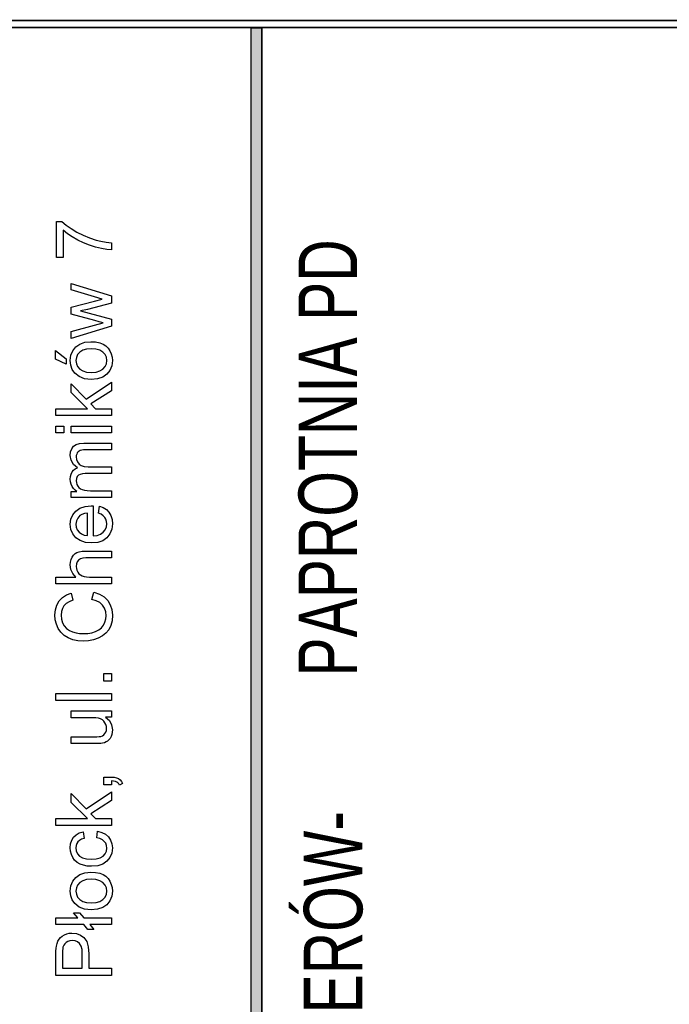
# Model space of a CAD drawing. Header units: millimetres. Extents: x 0 to 6566002, y 0 to 5716629.
# Tile 17 of 99: x 6563642 to 6563668, y 5716588 to 5716627. Entities that reach past the tile are written whole.
import ezdxf

# ---------------------------------------------------------------- set-up
doc = ezdxf.new("R2010")
doc.units = ezdxf.units.MM
doc.layers.add('mapa', color=7, linetype='Continuous')
doc.layers.add('Opisy', color=1, linetype='Continuous')
doc.styles.add('BIKWYM', font='BIKROMSW.SHX', dxfattribs={"width": 0.8, "oblique": 15})
picture_1 = doc.add_image_def('image1.jpg', size_in_pixel=(4960, 7423))

# ---------------------------------------------------------------- blocks, each defined once
blk = doc.blocks.new('A$7E5A6C2138A')
at = {"linetype": 'Continuous'}
image = blk.add_image(picture_1, insert=(-57.558, -33.427), size_in_units=(202.959, 303.743), rotation=-90, dxfattribs=at)
image.dxf.flags = 7

msp = doc.modelspace()

# ---------------------------------------------------------------- linework, layer by layer
at = {"color": 0, "linetype": 'Continuous', "const_width": 0.0559}
for points in [[(6563617.315, 5716553.517), (6563617.315, 5716627.007), (6563711.567, 5716627.007), (6563711.567, 5716553.517)], [(6563617.594, 5716553.797), (6563617.594, 5716626.727), (6563711.288, 5716626.727), (6563711.288, 5716553.797)], [(6563651.78, 5716553.827), (6563651.78, 5716626.706), (6563651.356, 5716626.706), (6563651.356, 5716553.827)]]:
    msp.add_lwpolyline(points, close=True, dxfattribs=at)
at = {"color": 0, "linetype": 'Continuous'}
msp.add_solid([(6563651.78, 5716553.827), (6563651.78, 5716626.706), (6563651.356, 5716553.827), (6563651.356, 5716626.706)], dxfattribs=at)
at = {"layer": 'Opisy', "color": 0, "linetype": 'ByBlock', "ltscale": 100}
for p, q in [((6563643.708, 5716617.677), (6563643.708, 5716619.092)), ((6563643.708, 5716619.092), (6563643.916, 5716619.092)), ((6563643.916, 5716619.092), (6563644.081, 5716618.953)), ((6563644.132, 5716618.614), (6563643.966, 5716618.747)), ((6563643.966, 5716618.747), (6563643.966, 5716617.677)), ((6563644.081, 5716618.953), (6563644.278, 5716618.815)), ((6563644.278, 5716618.815), (6563644.507, 5716618.678)), ((6563644.507, 5716618.678), (6563644.755, 5716618.552)), ((6563644.323, 5716618.485), (6563644.132, 5716618.614)), ((6563644.537, 5716618.362), (6563644.323, 5716618.485)), ((6563644.766, 5716618.25), (6563644.537, 5716618.362)), ((6563644.755, 5716618.552), (6563645.007, 5716618.446)), ((6563645.007, 5716618.446), (6563645.264, 5716618.361)), ((6563645.264, 5716618.361), (6563645.453, 5716618.314)), ((6563645.453, 5716618.314), (6563645.653, 5716618.28)), ((6563645.653, 5716618.28), (6563645.865, 5716618.258)), ((6563645.001, 5716618.158), (6563644.766, 5716618.25)), ((6563645.242, 5716618.084), (6563645.001, 5716618.158)), ((6563645.473, 5716618.03), (6563645.242, 5716618.084)), ((6563645.681, 5716617.996), (6563645.473, 5716618.03)), ((6563645.865, 5716617.983), (6563645.681, 5716617.996)), ((6563645.865, 5716618.258), (6563645.865, 5716617.983)), ((6563643.966, 5716617.677), (6563643.708, 5716617.677)), ((6563644.282, 5716616.399), (6563644.282, 5716616.66)), ((6563644.282, 5716616.66), (6563645.865, 5716616.165)), ((6563645.197, 5716616.128), (6563644.282, 5716616.399)), ((6563644.282, 5716615.72), (6563645.2, 5716615.958)), ((6563645.503, 5716616.037), (6563645.197, 5716616.128)), ((6563645.2, 5716615.958), (6563645.503, 5716616.037)), ((6563645.865, 5716616.165), (6563645.865, 5716615.886)), ((6563644.282, 5716615.445), (6563644.282, 5716615.72)), ((6563644.917, 5716615.634), (6563644.647, 5716615.573)), ((6563644.647, 5716615.573), (6563645.865, 5716615.253)), ((6563645.865, 5716615.886), (6563644.917, 5716615.634)), ((6563645.209, 5716615.193), (6563644.282, 5716615.445)), ((6563645.379, 5716615.15), (6563645.209, 5716615.193)), ((6563645.865, 5716615.253), (6563645.865, 5716614.972)), ((6563644.282, 5716614.765), (6563645.196, 5716615.017)), ((6563645.865, 5716614.972), (6563644.282, 5716614.488)), ((6563645.196, 5716615.017), (6563645.536, 5716615.111)), ((6563645.488, 5716615.122), (6563645.379, 5716615.15)), ((6563645.536, 5716615.111), (6563645.488, 5716615.122)), ((6563644.282, 5716614.488), (6563644.282, 5716614.765)), ((6563643.668, 5716613.673), (6563643.668, 5716614.025)), ((6563643.668, 5716614.025), (6563644.085, 5716613.697)), ((6563644.269, 5716613.829), (6563644.341, 5716614.007)), ((6563644.341, 5716614.007), (6563644.46, 5716614.158)), ((6563644.46, 5716614.158), (6563644.621, 5716614.273)), ((6563644.736, 5716614.03), (6563644.619, 5716613.956)), ((6563644.621, 5716614.273), (6563644.818, 5716614.342)), ((6563644.884, 5716614.074), (6563644.736, 5716614.03)), ((6563644.818, 5716614.342), (6563645.051, 5716614.365)), ((6563645.065, 5716614.089), (6563644.884, 5716614.074)), ((6563645.051, 5716614.365), (6563645.24, 5716614.355)), ((6563645.255, 5716614.075), (6563645.065, 5716614.089)), ((6563645.24, 5716614.355), (6563645.401, 5716614.324)), ((6563645.409, 5716614.03), (6563645.255, 5716614.075)), ((6563645.401, 5716614.324), (6563645.532, 5716614.273)), ((6563645.528, 5716613.957), (6563645.409, 5716614.03)), ((6563645.532, 5716614.273), (6563645.64, 5716614.203)), ((6563645.64, 5716614.203), (6563645.731, 5716614.114)), ((6563645.731, 5716614.114), (6563645.804, 5716614.007)), ((6563645.804, 5716614.007), (6563645.858, 5716613.886)), ((6563644.085, 5716613.475), (6563643.668, 5716613.673)), ((6563644.085, 5716613.697), (6563644.085, 5716613.475)), ((6563644.246, 5716613.624), (6563644.269, 5716613.829)), ((6563644.265, 5716613.438), (6563644.246, 5716613.624)), ((6563644.485, 5716613.749), (6563644.468, 5716613.624)), ((6563644.468, 5716613.624), (6563644.485, 5716613.498)), ((6563644.535, 5716613.86), (6563644.485, 5716613.749)), ((6563644.619, 5716613.956), (6563644.535, 5716613.86)), ((6563645.613, 5716613.861), (6563645.528, 5716613.957)), ((6563645.663, 5716613.75), (6563645.613, 5716613.861)), ((6563645.68, 5716613.624), (6563645.663, 5716613.75)), ((6563645.664, 5716613.498), (6563645.68, 5716613.624)), ((6563645.858, 5716613.886), (6563645.89, 5716613.759)), ((6563645.901, 5716613.624), (6563645.877, 5716613.417)), ((6563645.89, 5716613.759), (6563645.901, 5716613.624)), ((6563644.324, 5716613.272), (6563644.265, 5716613.438)), ((6563644.422, 5716613.126), (6563644.324, 5716613.272)), ((6563644.485, 5716613.498), (6563644.535, 5716613.386)), ((6563644.535, 5716613.386), (6563644.619, 5716613.29)), ((6563644.619, 5716613.29), (6563644.736, 5716613.216)), ((6563645.411, 5716613.216), (6563645.529, 5716613.29)), ((6563645.529, 5716613.29), (6563645.613, 5716613.386)), ((6563645.613, 5716613.386), (6563645.664, 5716613.498)), ((6563645.806, 5716613.238), (6563645.687, 5716613.087)), ((6563645.877, 5716613.417), (6563645.806, 5716613.238)), ((6563644.588, 5716612.99), (6563644.422, 5716613.126)), ((6563644.805, 5716612.909), (6563644.588, 5716612.99)), ((6563644.736, 5716613.216), (6563644.888, 5716613.172)), ((6563645.073, 5716612.882), (6563644.805, 5716612.909)), ((6563644.888, 5716613.172), (6563645.073, 5716613.157)), ((6563645.073, 5716613.157), (6563645.259, 5716613.172)), ((6563645.32, 5716612.904), (6563645.073, 5716612.882)), ((6563645.259, 5716613.172), (6563645.411, 5716613.216)), ((6563645.525, 5716612.973), (6563645.32, 5716612.904)), ((6563645.687, 5716613.087), (6563645.525, 5716612.973)), ((6563644.282, 5716612.36), (6563644.282, 5716612.707)), ((6563644.282, 5716612.707), (6563644.869, 5716612.102)), ((6563644.869, 5716612.102), (6563645.865, 5716612.769)), ((6563645.865, 5716612.769), (6563645.865, 5716612.437)), ((6563644.926, 5716611.725), (6563644.282, 5716612.36)), ((6563645.865, 5716612.437), (6563645.055, 5716611.914)), ((6563643.679, 5716611.456), (6563643.679, 5716611.725)), ((6563643.679, 5716611.725), (6563644.926, 5716611.725)), ((6563645.055, 5716611.914), (6563645.238, 5716611.725)), ((6563645.238, 5716611.725), (6563645.865, 5716611.725)), ((6563645.865, 5716611.725), (6563645.865, 5716611.456)), ((6563645.865, 5716611.456), (6563643.679, 5716611.456)), ((6563643.679, 5716610.778), (6563643.679, 5716611.046)), ((6563643.679, 5716611.046), (6563643.988, 5716611.046)), ((6563643.988, 5716611.046), (6563643.988, 5716610.778)), ((6563644.282, 5716610.778), (6563644.282, 5716611.046)), ((6563644.282, 5716611.046), (6563645.865, 5716611.046)), ((6563645.865, 5716611.046), (6563645.865, 5716610.778)), ((6563643.988, 5716610.778), (6563643.679, 5716610.778)), ((6563645.865, 5716610.778), (6563644.282, 5716610.778)), ((6563644.26, 5716610.034), (6563644.304, 5716610.155)), ((6563644.304, 5716610.155), (6563644.377, 5716610.251)), ((6563644.377, 5716610.251), (6563644.479, 5716610.322)), ((6563644.479, 5716610.322), (6563644.613, 5716610.364)), ((6563644.613, 5716610.364), (6563644.778, 5716610.378)), ((6563644.778, 5716610.378), (6563645.865, 5716610.378)), ((6563645.865, 5716610.378), (6563645.865, 5716610.111)), ((6563644.246, 5716609.889), (6563644.26, 5716610.034)), ((6563644.277, 5716609.701), (6563644.246, 5716609.889)), ((6563644.483, 5716609.888), (6563644.478, 5716609.829)), ((6563644.478, 5716609.829), (6563644.491, 5716609.724)), ((6563644.498, 5716609.942), (6563644.483, 5716609.888)), ((6563644.521, 5716609.991), (6563644.498, 5716609.942)), ((6563644.554, 5716610.031), (6563644.521, 5716609.991)), ((6563644.592, 5716610.063), (6563644.554, 5716610.031)), ((6563644.636, 5716610.085), (6563644.592, 5716610.063)), ((6563644.693, 5716610.1), (6563644.636, 5716610.085)), ((6563644.77, 5716610.109), (6563644.693, 5716610.1)), ((6563644.868, 5716610.111), (6563644.77, 5716610.109)), ((6563645.865, 5716610.111), (6563644.868, 5716610.111)), ((6563644.369, 5716609.538), (6563644.277, 5716609.701)), ((6563644.523, 5716609.4), (6563644.369, 5716609.538)), ((6563644.374, 5716609.309), (6563644.442, 5716609.362)), ((6563644.442, 5716609.362), (6563644.523, 5716609.4)), ((6563644.491, 5716609.724), (6563644.528, 5716609.632)), ((6563644.528, 5716609.632), (6563644.59, 5716609.552)), ((6563644.59, 5716609.552), (6563644.678, 5716609.491)), ((6563644.678, 5716609.491), (6563644.797, 5716609.454)), ((6563644.797, 5716609.454), (6563644.945, 5716609.442)), ((6563644.945, 5716609.442), (6563645.865, 5716609.442)), ((6563645.865, 5716609.442), (6563645.865, 5716609.173)), ((6563644.246, 5716608.953), (6563644.254, 5716609.063)), ((6563644.254, 5716609.063), (6563644.278, 5716609.159)), ((6563644.278, 5716609.159), (6563644.319, 5716609.241)), ((6563644.319, 5716609.241), (6563644.374, 5716609.309)), ((6563644.488, 5716608.983), (6563644.478, 5716608.893)), ((6563644.518, 5716609.055), (6563644.488, 5716608.983)), ((6563644.568, 5716609.108), (6563644.518, 5716609.055)), ((6563644.637, 5716609.144), (6563644.568, 5716609.108)), ((6563644.727, 5716609.166), (6563644.637, 5716609.144)), ((6563644.837, 5716609.173), (6563644.727, 5716609.166)), ((6563645.865, 5716609.173), (6563644.837, 5716609.173)), ((6563644.254, 5716608.851), (6563644.246, 5716608.953)), ((6563644.277, 5716608.757), (6563644.254, 5716608.851)), ((6563644.317, 5716608.671), (6563644.277, 5716608.757)), ((6563644.369, 5716608.594), (6563644.317, 5716608.671)), ((6563644.431, 5716608.528), (6563644.369, 5716608.594)), ((6563644.478, 5716608.893), (6563644.485, 5716608.82)), ((6563644.485, 5716608.82), (6563644.505, 5716608.75)), ((6563644.505, 5716608.75), (6563644.538, 5716608.684)), ((6563644.538, 5716608.684), (6563644.584, 5716608.626)), ((6563644.584, 5716608.626), (6563644.642, 5716608.579)), ((6563644.282, 5716608.233), (6563644.282, 5716608.473)), ((6563644.282, 5716608.473), (6563644.504, 5716608.473)), ((6563645.865, 5716608.233), (6563644.282, 5716608.233)), ((6563644.504, 5716608.473), (6563644.431, 5716608.528)), ((6563644.642, 5716608.579), (6563644.712, 5716608.544)), ((6563644.712, 5716608.544), (6563644.8, 5716608.52)), ((6563644.8, 5716608.52), (6563644.911, 5716608.506)), ((6563644.911, 5716608.506), (6563645.044, 5716608.501)), ((6563645.044, 5716608.501), (6563645.865, 5716608.501)), ((6563645.865, 5716608.501), (6563645.865, 5716608.233)), ((6563644.462, 5716607.703), (6563644.626, 5716607.815)), ((6563644.626, 5716607.815), (6563644.828, 5716607.882)), ((6563644.828, 5716607.882), (6563645.07, 5716607.905)), ((6563645.07, 5716607.905), (6563645.089, 5716607.905)), ((6563645.089, 5716607.905), (6563645.113, 5716607.904)), ((6563645.113, 5716607.904), (6563645.142, 5716607.903)), ((6563645.142, 5716607.903), (6563645.142, 5716606.722)), ((6563645.355, 5716607.618), (6563645.389, 5716607.896)), ((6563645.389, 5716607.896), (6563645.539, 5716607.839)), ((6563645.539, 5716607.839), (6563645.665, 5716607.758)), ((6563644.27, 5716607.383), (6563644.342, 5716607.556)), ((6563644.342, 5716607.556), (6563644.462, 5716607.703)), ((6563644.536, 5716607.426), (6563644.484, 5716607.315)), ((6563644.622, 5716607.52), (6563644.536, 5716607.426)), ((6563644.699, 5716607.568), (6563644.622, 5716607.52)), ((6563644.799, 5716607.602), (6563644.699, 5716607.568)), ((6563644.921, 5716607.621), (6563644.799, 5716607.602)), ((6563644.921, 5716606.737), (6563644.921, 5716607.621)), ((6563645.458, 5716607.573), (6563645.355, 5716607.618)), ((6563645.541, 5716607.518), (6563645.458, 5716607.573)), ((6563645.603, 5716607.453), (6563645.541, 5716607.518)), ((6563645.646, 5716607.378), (6563645.603, 5716607.453)), ((6563645.665, 5716607.758), (6563645.767, 5716607.653)), ((6563645.767, 5716607.653), (6563645.841, 5716607.523)), ((6563645.841, 5716607.523), (6563645.886, 5716607.372)), ((6563644.246, 5716607.185), (6563644.27, 5716607.383)), ((6563644.27, 5716606.979), (6563644.246, 5716607.185)), ((6563644.484, 5716607.315), (6563644.467, 5716607.188)), ((6563644.467, 5716607.188), (6563644.48, 5716607.071)), ((6563644.48, 5716607.071), (6563644.522, 5716606.967)), ((6563645.619, 5716606.966), (6563645.665, 5716607.076)), ((6563645.672, 5716607.294), (6563645.646, 5716607.378)), ((6563645.665, 5716607.076), (6563645.68, 5716607.201)), ((6563645.68, 5716607.201), (6563645.672, 5716607.294)), ((6563645.901, 5716607.199), (6563645.877, 5716606.984)), ((6563645.886, 5716607.372), (6563645.901, 5716607.199)), ((6563644.344, 5716606.802), (6563644.27, 5716606.979)), ((6563644.467, 5716606.651), (6563644.344, 5716606.802)), ((6563644.634, 5716606.537), (6563644.467, 5716606.651)), ((6563644.522, 5716606.967), (6563644.59, 5716606.877)), ((6563644.59, 5716606.877), (6563644.682, 5716606.805)), ((6563644.682, 5716606.805), (6563644.792, 5716606.759)), ((6563644.792, 5716606.759), (6563644.921, 5716606.737)), ((6563645.142, 5716606.722), (6563645.302, 5716606.745)), ((6563645.302, 5716606.745), (6563645.436, 5716606.795)), ((6563645.436, 5716606.795), (6563645.541, 5716606.87)), ((6563645.687, 5716606.649), (6563645.525, 5716606.535)), ((6563645.541, 5716606.87), (6563645.619, 5716606.966)), ((6563645.806, 5716606.8), (6563645.687, 5716606.649)), ((6563645.877, 5716606.984), (6563645.806, 5716606.8)), ((6563644.84, 5716606.468), (6563644.634, 5716606.537)), ((6563645.087, 5716606.445), (6563644.84, 5716606.468)), ((6563645.325, 5716606.468), (6563645.087, 5716606.445)), ((6563645.525, 5716606.535), (6563645.325, 5716606.468)), ((6563644.277, 5716605.793), (6563644.315, 5716605.884)), ((6563644.315, 5716605.884), (6563644.367, 5716605.963)), ((6563644.367, 5716605.963), (6563644.431, 5716606.025)), ((6563644.431, 5716606.025), (6563644.507, 5716606.07)), ((6563644.507, 5716606.07), (6563644.601, 5716606.101)), ((6563644.601, 5716606.101), (6563644.719, 5716606.12)), ((6563644.719, 5716606.12), (6563644.861, 5716606.126)), ((6563644.861, 5716606.126), (6563645.865, 5716606.126)), ((6563645.865, 5716606.126), (6563645.865, 5716605.857)), ((6563644.246, 5716605.579), (6563644.253, 5716605.691)), ((6563644.27, 5716605.399), (6563644.246, 5716605.579)), ((6563644.253, 5716605.691), (6563644.277, 5716605.793)), ((6563644.487, 5716605.622), (6563644.477, 5716605.523)), ((6563644.477, 5716605.523), (6563644.484, 5716605.446)), ((6563644.518, 5716605.704), (6563644.487, 5716605.622)), ((6563644.569, 5716605.77), (6563644.518, 5716605.704)), ((6563644.642, 5716605.819), (6563644.569, 5716605.77)), ((6563644.74, 5716605.848), (6563644.642, 5716605.819)), ((6563644.861, 5716605.857), (6563644.74, 5716605.848)), ((6563645.865, 5716605.857), (6563644.861, 5716605.857)), ((6563643.679, 5716604.836), (6563643.679, 5716605.105)), ((6563643.679, 5716605.105), (6563644.464, 5716605.105)), ((6563644.343, 5716605.241), (6563644.27, 5716605.399)), ((6563644.464, 5716605.105), (6563644.343, 5716605.241)), ((6563644.484, 5716605.446), (6563644.504, 5716605.371)), ((6563644.504, 5716605.371), (6563644.539, 5716605.299)), ((6563644.539, 5716605.299), (6563644.585, 5716605.236)), ((6563644.585, 5716605.236), (6563644.641, 5716605.186)), ((6563644.641, 5716605.186), (6563644.707, 5716605.149)), ((6563644.707, 5716605.149), (6563644.786, 5716605.124)), ((6563644.786, 5716605.124), (6563644.884, 5716605.109)), ((6563644.884, 5716605.109), (6563644.999, 5716605.105)), ((6563644.999, 5716605.105), (6563645.865, 5716605.105)), ((6563645.865, 5716605.105), (6563645.865, 5716604.836)), ((6563645.865, 5716604.836), (6563643.679, 5716604.836)), ((6563643.935, 5716604.299), (6563644.092, 5716604.403)), ((6563644.092, 5716604.403), (6563644.279, 5716604.477)), ((6563644.279, 5716604.477), (6563644.346, 5716604.192)), ((6563645.099, 5716604.225), (6563645.172, 5716604.514)), ((6563645.172, 5716604.514), (6563645.39, 5716604.437)), ((6563645.39, 5716604.437), (6563645.572, 5716604.328)), ((6563645.572, 5716604.328), (6563645.716, 5716604.187)), ((6563643.661, 5716603.821), (6563643.716, 5716604.004)), ((6563643.716, 5716604.004), (6563643.809, 5716604.165)), ((6563643.809, 5716604.165), (6563643.935, 5716604.299)), ((6563643.998, 5716603.971), (6563643.938, 5716603.867)), ((6563644.085, 5716604.06), (6563643.998, 5716603.971)), ((6563644.201, 5716604.134), (6563644.085, 5716604.06)), ((6563644.346, 5716604.192), (6563644.201, 5716604.134)), ((6563645.267, 5716604.173), (6563645.099, 5716604.225)), ((6563645.406, 5716604.097), (6563645.267, 5716604.173)), ((6563645.515, 5716603.997), (6563645.406, 5716604.097)), ((6563645.593, 5716603.876), (6563645.515, 5716603.997)), ((6563645.716, 5716604.187), (6563645.819, 5716604.018)), ((6563645.819, 5716604.018), (6563645.882, 5716603.825)), ((6563643.642, 5716603.613), (6563643.661, 5716603.821)), ((6563643.657, 5716603.426), (6563643.642, 5716603.613)), ((6563643.902, 5716603.745), (6563643.889, 5716603.607)), ((6563643.889, 5716603.607), (6563643.903, 5716603.449)), ((6563643.938, 5716603.867), (6563643.902, 5716603.745)), ((6563645.639, 5716603.739), (6563645.593, 5716603.876)), ((6563645.655, 5716603.585), (6563645.639, 5716603.739)), ((6563645.644, 5716603.455), (6563645.655, 5716603.585)), ((6563645.882, 5716603.825), (6563645.902, 5716603.609)), ((6563645.902, 5716603.609), (6563645.886, 5716603.388)), ((6563643.701, 5716603.249), (6563643.657, 5716603.426)), ((6563643.774, 5716603.084), (6563643.701, 5716603.249)), ((6563643.903, 5716603.449), (6563643.943, 5716603.308)), ((6563643.943, 5716603.308), (6563644.01, 5716603.186)), ((6563644.01, 5716603.186), (6563644.1, 5716603.085)), ((6563645.472, 5716603.109), (6563645.552, 5716603.214)), ((6563645.552, 5716603.214), (6563645.609, 5716603.331)), ((6563645.609, 5716603.331), (6563645.644, 5716603.455)), ((6563645.838, 5716603.196), (6563645.759, 5716603.034)), ((6563645.886, 5716603.388), (6563645.838, 5716603.196)), ((6563643.876, 5716602.935), (6563643.774, 5716603.084)), ((6563644.004, 5716602.811), (6563643.876, 5716602.935)), ((6563644.16, 5716602.712), (6563644.004, 5716602.811)), ((6563644.1, 5716603.085), (6563644.208, 5716603.005)), ((6563644.208, 5716603.005), (6563644.335, 5716602.949)), ((6563644.335, 5716602.949), (6563644.472, 5716602.911)), ((6563644.472, 5716602.911), (6563644.611, 5716602.888)), ((6563644.611, 5716602.888), (6563644.754, 5716602.88)), ((6563644.754, 5716602.88), (6563644.932, 5716602.889)), ((6563644.932, 5716602.889), (6563645.095, 5716602.916)), ((6563645.095, 5716602.916), (6563645.241, 5716602.961)), ((6563645.241, 5716602.961), (6563645.368, 5716603.025)), ((6563645.509, 5716602.786), (6563645.342, 5716602.697)), ((6563645.368, 5716603.025), (6563645.472, 5716603.109)), ((6563645.648, 5716602.898), (6563645.509, 5716602.786)), ((6563645.759, 5716603.034), (6563645.648, 5716602.898)), ((6563644.339, 5716602.64), (6563644.16, 5716602.712)), ((6563644.538, 5716602.596), (6563644.339, 5716602.64)), ((6563644.756, 5716602.582), (6563644.538, 5716602.596)), ((6563644.96, 5716602.595), (6563644.756, 5716602.582)), ((6563645.155, 5716602.633), (6563644.96, 5716602.595)), ((6563645.342, 5716602.697), (6563645.155, 5716602.633)), ((6563645.559, 5716601.01), (6563645.559, 5716601.316)), ((6563645.559, 5716601.316), (6563645.865, 5716601.316)), ((6563645.865, 5716601.316), (6563645.865, 5716601.01)), ((6563645.865, 5716601.01), (6563645.559, 5716601.01)), ((6563643.679, 5716600.25), (6563643.679, 5716600.518)), ((6563643.679, 5716600.518), (6563645.865, 5716600.518)), ((6563645.865, 5716600.518), (6563645.865, 5716600.25)), ((6563645.865, 5716600.25), (6563643.679, 5716600.25)), ((6563644.282, 5716599.567), (6563644.282, 5716599.835)), ((6563644.282, 5716599.835), (6563645.865, 5716599.835)), ((6563645.865, 5716599.835), (6563645.865, 5716599.595)), ((6563645.13, 5716599.567), (6563644.282, 5716599.567)), ((6563645.255, 5716599.562), (6563645.13, 5716599.567)), ((6563645.358, 5716599.547), (6563645.255, 5716599.562)), ((6563645.44, 5716599.523), (6563645.358, 5716599.547)), ((6563645.506, 5716599.487), (6563645.44, 5716599.523)), ((6563645.562, 5716599.437), (6563645.506, 5716599.487)), ((6563645.608, 5716599.373), (6563645.562, 5716599.437)), ((6563645.642, 5716599.301), (6563645.608, 5716599.373)), ((6563645.865, 5716599.595), (6563645.633, 5716599.595)), ((6563645.633, 5716599.595), (6563645.782, 5716599.457)), ((6563645.663, 5716599.225), (6563645.642, 5716599.301)), ((6563645.782, 5716599.457), (6563645.871, 5716599.29)), ((6563645.871, 5716599.29), (6563645.901, 5716599.093)), ((6563645.509, 5716598.859), (6563645.564, 5716598.895)), ((6563645.564, 5716598.895), (6563645.61, 5716598.943)), ((6563645.61, 5716598.943), (6563645.643, 5716599.003)), ((6563645.643, 5716599.003), (6563645.663, 5716599.07)), ((6563645.67, 5716599.146), (6563645.663, 5716599.225)), ((6563645.663, 5716599.07), (6563645.67, 5716599.146)), ((6563645.877, 5716598.914), (6563645.847, 5716598.831)), ((6563645.895, 5716599.001), (6563645.877, 5716598.914)), ((6563645.901, 5716599.093), (6563645.895, 5716599.001)), ((6563644.282, 5716598.552), (6563644.282, 5716598.82)), ((6563644.282, 5716598.82), (6563645.16, 5716598.82)), ((6563645.263, 5716598.552), (6563644.282, 5716598.552)), ((6563645.16, 5716598.82), (6563645.285, 5716598.822)), ((6563645.367, 5716598.553), (6563645.263, 5716598.552)), ((6563645.285, 5716598.822), (6563645.379, 5716598.827)), ((6563645.45, 5716598.559), (6563645.367, 5716598.553)), ((6563645.379, 5716598.827), (6563645.443, 5716598.836)), ((6563645.443, 5716598.836), (6563645.509, 5716598.859)), ((6563645.513, 5716598.568), (6563645.45, 5716598.559)), ((6563645.588, 5716598.588), (6563645.513, 5716598.568)), ((6563645.654, 5716598.615), (6563645.588, 5716598.588)), ((6563645.712, 5716598.651), (6563645.654, 5716598.615)), ((6563645.763, 5716598.697), (6563645.712, 5716598.651)), ((6563645.808, 5716598.757), (6563645.763, 5716598.697)), ((6563645.847, 5716598.831), (6563645.808, 5716598.757)), ((6563645.559, 5716596.931), (6563645.559, 5716597.236)), ((6563645.559, 5716597.236), (6563645.865, 5716597.236)), ((6563645.865, 5716597.236), (6563645.97, 5716597.23)), ((6563645.949, 5716597.076), (6563645.865, 5716597.083)), ((6563645.865, 5716597.083), (6563645.865, 5716596.931)), ((6563646.018, 5716597.061), (6563645.949, 5716597.076)), ((6563645.97, 5716597.23), (6563646.061, 5716597.21)), ((6563646.073, 5716597.038), (6563646.018, 5716597.061)), ((6563646.061, 5716597.21), (6563646.137, 5716597.177)), ((6563646.117, 5716597.006), (6563646.073, 5716597.038)), ((6563646.154, 5716596.964), (6563646.117, 5716597.006)), ((6563646.137, 5716597.177), (6563646.201, 5716597.129)), ((6563646.183, 5716596.913), (6563646.154, 5716596.964)), ((6563646.298, 5716596.988), (6563646.183, 5716596.913)), ((6563646.201, 5716597.129), (6563646.254, 5716597.066)), ((6563646.254, 5716597.066), (6563646.298, 5716596.988)), ((6563644.282, 5716596.239), (6563644.282, 5716596.586)), ((6563644.282, 5716596.586), (6563644.869, 5716595.981)), ((6563644.869, 5716595.981), (6563645.865, 5716596.648)), ((6563645.865, 5716596.931), (6563645.559, 5716596.931)), ((6563645.865, 5716596.648), (6563645.865, 5716596.316)), ((6563644.926, 5716595.604), (6563644.282, 5716596.239)), ((6563645.865, 5716596.316), (6563645.055, 5716595.793)), ((6563643.679, 5716595.335), (6563643.679, 5716595.604)), ((6563643.679, 5716595.604), (6563644.926, 5716595.604)), ((6563645.055, 5716595.793), (6563645.238, 5716595.604)), ((6563645.238, 5716595.604), (6563645.865, 5716595.604)), ((6563645.865, 5716595.604), (6563645.865, 5716595.335)), ((6563645.865, 5716595.335), (6563643.679, 5716595.335)), ((6563644.476, 5716594.965), (6563644.599, 5716595.035)), ((6563644.599, 5716595.035), (6563644.747, 5716595.079)), ((6563644.747, 5716595.079), (6563644.787, 5716594.818)), ((6563645.285, 5716594.84), (6563645.32, 5716595.104)), ((6563645.32, 5716595.104), (6563645.488, 5716595.06)), ((6563645.488, 5716595.06), (6563645.631, 5716594.987)), ((6563644.26, 5716594.608), (6563644.304, 5716594.749)), ((6563644.304, 5716594.749), (6563644.377, 5716594.868)), ((6563644.377, 5716594.868), (6563644.476, 5716594.965)), ((6563644.547, 5716594.686), (6563644.502, 5716594.619)), ((6563644.61, 5716594.743), (6563644.547, 5716594.686)), ((6563644.69, 5716594.787), (6563644.61, 5716594.743)), ((6563644.787, 5716594.818), (6563644.69, 5716594.787)), ((6563645.408, 5716594.813), (6563645.285, 5716594.84)), ((6563645.507, 5716594.768), (6563645.408, 5716594.813)), ((6563645.583, 5716594.706), (6563645.507, 5716594.768)), ((6563645.637, 5716594.63), (6563645.583, 5716594.706)), ((6563645.631, 5716594.987), (6563645.747, 5716594.883)), ((6563645.747, 5716594.883), (6563645.832, 5716594.755)), ((6563645.832, 5716594.755), (6563645.884, 5716594.609)), ((6563644.246, 5716594.446), (6563644.26, 5716594.608)), ((6563644.256, 5716594.314), (6563644.246, 5716594.446)), ((6563644.288, 5716594.188), (6563644.256, 5716594.314)), ((6563644.476, 5716594.542), (6563644.467, 5716594.457)), ((6563644.467, 5716594.457), (6563644.483, 5716594.33)), ((6563644.502, 5716594.619), (6563644.476, 5716594.542)), ((6563644.483, 5716594.33), (6563644.531, 5716594.22)), ((6563645.616, 5716594.213), (6563645.664, 5716594.319)), ((6563645.67, 5716594.542), (6563645.637, 5716594.63)), ((6563645.664, 5716594.319), (6563645.68, 5716594.442)), ((6563645.68, 5716594.442), (6563645.67, 5716594.542)), ((6563645.901, 5716594.445), (6563645.877, 5716594.243)), ((6563645.884, 5716594.609), (6563645.901, 5716594.445)), ((6563644.342, 5716594.069), (6563644.288, 5716594.188)), ((6563644.417, 5716593.963), (6563644.342, 5716594.069)), ((6563644.513, 5716593.877), (6563644.417, 5716593.963)), ((6563644.63, 5716593.81), (6563644.513, 5716593.877)), ((6563644.531, 5716594.22), (6563644.612, 5716594.127)), ((6563644.612, 5716594.127), (6563644.728, 5716594.057)), ((6563644.728, 5716594.057), (6563644.881, 5716594.015)), ((6563644.881, 5716594.015), (6563645.072, 5716594.001)), ((6563645.072, 5716594.001), (6563645.265, 5716594.014)), ((6563645.265, 5716594.014), (6563645.42, 5716594.055)), ((6563645.42, 5716594.055), (6563645.536, 5716594.123)), ((6563645.688, 5716593.923), (6563645.527, 5716593.813)), ((6563645.536, 5716594.123), (6563645.616, 5716594.213)), ((6563645.806, 5716594.068), (6563645.688, 5716593.923)), ((6563645.877, 5716594.243), (6563645.806, 5716594.068)), ((6563644.766, 5716593.763), (6563644.63, 5716593.81)), ((6563644.915, 5716593.734), (6563644.766, 5716593.763)), ((6563644.818, 5716593.469), (6563645.051, 5716593.492)), ((6563645.079, 5716593.725), (6563644.915, 5716593.734)), ((6563645.051, 5716593.492), (6563645.24, 5716593.482)), ((6563645.323, 5716593.747), (6563645.079, 5716593.725)), ((6563645.24, 5716593.482), (6563645.401, 5716593.452)), ((6563645.527, 5716593.813), (6563645.323, 5716593.747)), ((6563644.269, 5716592.956), (6563644.341, 5716593.134)), ((6563644.341, 5716593.134), (6563644.46, 5716593.285)), ((6563644.46, 5716593.285), (6563644.621, 5716593.4)), ((6563644.736, 5716593.157), (6563644.619, 5716593.083)), ((6563644.621, 5716593.4), (6563644.818, 5716593.469)), ((6563644.884, 5716593.202), (6563644.736, 5716593.157)), ((6563645.065, 5716593.216), (6563644.884, 5716593.202)), ((6563645.255, 5716593.202), (6563645.065, 5716593.216)), ((6563645.409, 5716593.158), (6563645.255, 5716593.202)), ((6563645.401, 5716593.452), (6563645.532, 5716593.401)), ((6563645.528, 5716593.084), (6563645.409, 5716593.158)), ((6563645.613, 5716592.988), (6563645.528, 5716593.084)), ((6563645.532, 5716593.401), (6563645.64, 5716593.33)), ((6563645.64, 5716593.33), (6563645.731, 5716593.241)), ((6563645.731, 5716593.241), (6563645.804, 5716593.134)), ((6563645.804, 5716593.134), (6563645.858, 5716593.013)), ((6563644.246, 5716592.751), (6563644.269, 5716592.956)), ((6563644.265, 5716592.565), (6563644.246, 5716592.751)), ((6563644.485, 5716592.876), (6563644.468, 5716592.751)), ((6563644.468, 5716592.751), (6563644.485, 5716592.625)), ((6563644.535, 5716592.987), (6563644.485, 5716592.876)), ((6563644.619, 5716593.083), (6563644.535, 5716592.987)), ((6563645.663, 5716592.877), (6563645.613, 5716592.988)), ((6563645.68, 5716592.751), (6563645.663, 5716592.877)), ((6563645.664, 5716592.625), (6563645.68, 5716592.751)), ((6563645.858, 5716593.013), (6563645.89, 5716592.886)), ((6563645.901, 5716592.751), (6563645.877, 5716592.544)), ((6563645.89, 5716592.886), (6563645.901, 5716592.751)), ((6563644.324, 5716592.399), (6563644.265, 5716592.565)), ((6563644.422, 5716592.254), (6563644.324, 5716592.399)), ((6563644.485, 5716592.625), (6563644.535, 5716592.514)), ((6563644.535, 5716592.514), (6563644.619, 5716592.417)), ((6563644.619, 5716592.417), (6563644.736, 5716592.344)), ((6563644.736, 5716592.344), (6563644.888, 5716592.299)), ((6563645.259, 5716592.299), (6563645.411, 5716592.344)), ((6563645.411, 5716592.344), (6563645.529, 5716592.417)), ((6563645.529, 5716592.417), (6563645.613, 5716592.514)), ((6563645.613, 5716592.514), (6563645.664, 5716592.625)), ((6563645.806, 5716592.365), (6563645.687, 5716592.214)), ((6563645.877, 5716592.544), (6563645.806, 5716592.365)), ((6563644.588, 5716592.117), (6563644.422, 5716592.254)), ((6563644.805, 5716592.036), (6563644.588, 5716592.117)), ((6563645.073, 5716592.009), (6563644.805, 5716592.036)), ((6563644.888, 5716592.299), (6563645.073, 5716592.285)), ((6563645.073, 5716592.285), (6563645.259, 5716592.299)), ((6563645.32, 5716592.031), (6563645.073, 5716592.009)), ((6563645.525, 5716592.1), (6563645.32, 5716592.031)), ((6563645.687, 5716592.214), (6563645.525, 5716592.1)), ((6563643.679, 5716591.428), (6563643.679, 5716591.694)), ((6563643.679, 5716591.694), (6563644.547, 5716591.694)), ((6563644.547, 5716591.694), (6563644.375, 5716591.896)), ((6563644.375, 5716591.896), (6563644.61, 5716591.896)), ((6563644.61, 5716591.896), (6563644.781, 5716591.694)), ((6563644.781, 5716591.694), (6563645.865, 5716591.694)), ((6563645.865, 5716591.694), (6563645.865, 5716591.428)), ((6563644.773, 5716591.428), (6563643.679, 5716591.428)), ((6563644.938, 5716591.234), (6563644.773, 5716591.428)), ((6563645.173, 5716591.234), (6563644.938, 5716591.234)), ((6563645.009, 5716591.428), (6563645.173, 5716591.234)), ((6563645.865, 5716591.428), (6563645.009, 5716591.428)), ((6563643.723, 5716590.686), (6563643.757, 5716590.776)), ((6563643.757, 5716590.776), (6563643.802, 5716590.855)), ((6563643.802, 5716590.855), (6563643.859, 5716590.923)), ((6563643.859, 5716590.923), (6563643.93, 5716590.981)), ((6563643.93, 5716590.981), (6563644.013, 5716591.03)), ((6563644.013, 5716591.03), (6563644.107, 5716591.067)), ((6563644.155, 5716590.767), (6563644.085, 5716590.729)), ((6563644.107, 5716591.067), (6563644.206, 5716591.089)), ((6563644.233, 5716590.79), (6563644.155, 5716590.767)), ((6563644.206, 5716591.089), (6563644.311, 5716591.096)), ((6563644.32, 5716590.798), (6563644.233, 5716590.79)), ((6563644.311, 5716591.096), (6563644.488, 5716591.077)), ((6563644.437, 5716590.785), (6563644.32, 5716590.798)), ((6563644.535, 5716590.746), (6563644.437, 5716590.785)), ((6563644.488, 5716591.077), (6563644.645, 5716591.017)), ((6563644.645, 5716591.017), (6563644.784, 5716590.919)), ((6563644.784, 5716590.919), (6563644.891, 5716590.769)), ((6563644.891, 5716590.769), (6563644.955, 5716590.555)), ((6563643.679, 5716590.252), (6563643.682, 5716590.386)), ((6563643.682, 5716590.386), (6563643.689, 5716590.497)), ((6563643.689, 5716590.497), (6563643.7, 5716590.585)), ((6563643.7, 5716590.585), (6563643.723, 5716590.686)), ((6563643.939, 5716590.394), (6563643.937, 5716590.276)), ((6563643.946, 5716590.484), (6563643.939, 5716590.394)), ((6563643.957, 5716590.546), (6563643.946, 5716590.484)), ((6563643.985, 5716590.617), (6563643.957, 5716590.546)), ((6563644.028, 5716590.678), (6563643.985, 5716590.617)), ((6563644.085, 5716590.729), (6563644.028, 5716590.678)), ((6563644.614, 5716590.68), (6563644.535, 5716590.746)), ((6563644.672, 5716590.584), (6563644.614, 5716590.68)), ((6563644.707, 5716590.451), (6563644.672, 5716590.584)), ((6563644.718, 5716590.282), (6563644.707, 5716590.451)), ((6563644.955, 5716590.555), (6563644.976, 5716590.278)), ((6563643.679, 5716589.428), (6563643.679, 5716590.252)), ((6563643.937, 5716590.276), (6563643.937, 5716589.717)), ((6563644.718, 5716589.717), (6563644.718, 5716590.282)), ((6563644.976, 5716590.278), (6563644.976, 5716589.717)), ((6563643.937, 5716589.717), (6563644.718, 5716589.717)), ((6563644.976, 5716589.717), (6563645.865, 5716589.717)), ((6563645.865, 5716589.717), (6563645.865, 5716589.428)), ((6563645.865, 5716589.428), (6563643.679, 5716589.428))]:
    msp.add_line(p, q, dxfattribs=at)

# ---------------------------------------------------------------- block references
at = {"layer": 'mapa', "linetype": 'Continuous', "xscale": 1.0356281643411, "yscale": 1.0356281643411, "zscale": 1.0356281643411}
msp.add_blockref('A$7E5A6C2138A', (6563456.611, 5716661.625), dxfattribs=at)

# ---------------------------------------------------------------- texts
at = {"color": 0, "linetype": 'Continuous', "style": 'BIKWYM', "width": 0.75}
for s, p in [('PAPROTNIA PD', (6563655.527, 5716601.187)), ('MIEJSCE OBŁUGI PASAŻERÓW-', (6563655.734, 5716560.328))]:
    msp.add_text(s, height=2.304, rotation=90, dxfattribs=at).set_placement(p)

doc.saveas('drawing.dxf')
